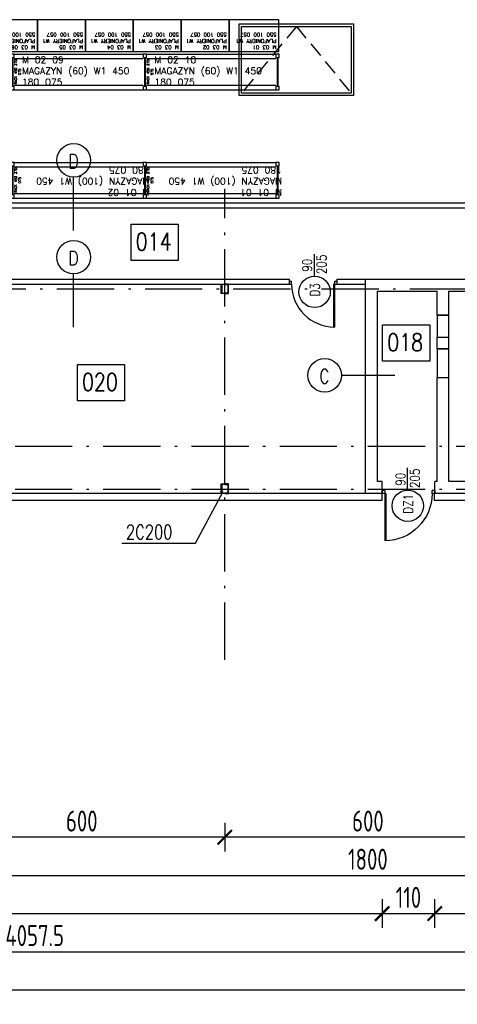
# Model space of a CAD drawing. Extents: x 153948 to 285449, y -89387 to -60195.
# Tile 7 of 101: x 250690 to 251608, y -86759 to -84696. Entities that reach past the tile are written whole.
import ezdxf
from ezdxf.enums import TextEntityAlignment as Align

# ---------------------------------------------------------------- set-up
doc = ezdxf.new("R2010")
doc.units = 0
doc.header["$LTSCALE"] = 100
doc.header["$MEASUREMENT"] = 0
doc.header["$PDMODE"] = 1
doc.linetypes.add('ACAD_ISO10W100', pattern=[18.5, 12, -3, 0.5, -3])
doc.linetypes.add('HIDDEN2', pattern=[4.7625, 3.175, -1.5875])
doc.layers.get('0').update_dxf_attribs({"linetype": 'CONTINUOUS'})
doc.layers.get('DEFPOINTS').update_dxf_attribs({"linetype": 'CONTINUOUS'})
for name, color, linetype in [('1', 2, 'CONTINUOUS'), ('ALUMINIUM', 5, 'CONTINUOUS'), ('CEGLA', 4, 'CONTINUOUS'), ('DRZWI', 5, 'CONTINUOUS'), ('K-STA', 2, 'CONTINUOUS'), ('OKNA', 5, 'CONTINUOUS'), ('OPIS-POM', 2, 'CONTINUOUS'), ('OSIE', 8, 'ACAD_ISO10W100'), ('PANELE', 3, 'CONTINUOUS'), ('R-----OP', 2, 'CONTINUOUS'), ('rak550', 6, 'CONTINUOUS'), ('RS Minimasa VBA', 7, 'CONTINUOUS'), ('RS REGAŁY', 7, 'CONTINUOUS'), ('SCIANY-GK', 11, 'CONTINUOUS'), ('TEXT', 11, 'CONTINUOUS'), ('WYMIARY', 1, 'CONTINUOUS'), ('ŚWIETLIK', 2, 'CONTINUOUS')]:
    doc.layers.add(name, color=color, linetype=linetype)
doc.styles.add('DYBY-NORMALNY-0-8-N', font='ROMANS.SHX', dxfattribs={"width": 0.8})
doc.styles.get("Standard").update_dxf_attribs({"font": 'txt.shx'})
doc.styles.add('STYLE2', font='isocp.shx', dxfattribs={"width": 0.8})
doc.styles.add('TXT3', font='SIMPLEX.SHX', dxfattribs={"width": 0.75, "height": 40})
doc.dimstyles.new('KRESKI_100', dxfattribs={"dimscale": 20, "dimtxt": 2.2, "dimasz": 1.5, "dimexe": 1.5, "dimexo": 1.5, "dimgap": 0.6, "dimtad": 1, "dimdec": 1, "dimrnd": 0.5, "dimdsep": 46, "dimtxsty": 'STYLE2', "dimblk1": 'ARCHTICK', "dimblk2": 'ARCHTICK', "dimsah": 1, "dimcen": 2.5, "dimdle": 1.5, "dimclrd": 10, "dimclre": 10, "dimclrt": 15, "dimadec": 0, "dimazin": 0, "dimtfac": 1, "dimtdec": 1, "dimtmove": 1, "dimatfit": 3, "dimldrblk": 'ARCHTICK', "dimfxl": 1.5, "dimfxlon": 1, "dimtolj": 1, "dimtzin": 0, "dimarcsym": 0})

# ---------------------------------------------------------------- blocks, each defined once
blk = doc.blocks.new('SC200X2')
at = {"layer": '1'}
for points in [[(-10, 7.5), (-10, 0), (-9.7, 0, 0.391021), (-9.1, 0.6), (-8.7, 5.6, -0.391021), (-7.6, 6.6), (7.6, 6.6, -0.391021), (8.7, 5.6), (9.1, 0.6, 0.391021), (9.7, 0), (10, 0), (10, 7.5)], [(-10, -7.5), (-10, 0), (-9.7, 0, -0.391021), (-9.1, -0.6), (-8.7, -5.6, 0.391021), (-7.6, -6.6), (7.6, -6.6, 0.391021), (8.7, -5.6), (9.1, -0.6, -0.391021), (9.7, 0), (10, 0), (10, -7.5)]]:
    blk.add_lwpolyline(points, format="xyb", close=True, dxfattribs=at)
blk = doc.blocks.new('D100')
at = {"layer": 'ALUMINIUM'}
for p, q in [((0, 0), (0, -6)), ((0, 0), (5, 0)), ((5, -6), (5, 0)), ((95, 0), (100, 0)), ((95, 0), (95, -6)), ((100, 0), (100, -6)), ((0, -6), (5, -6)), ((93, -6), (93, -95.9)), ((95, -6), (93, -6)), ((95, -6), (95, -96)), ((95, -6), (100, -6))]:
    blk.add_line(p, q, dxfattribs=at)
blk.add_arc((95, -6), 90, 180, 270, dxfattribs=at)
blk = doc.blocks.new('D110')
at = {"layer": 'ALUMINIUM'}
for p, q in [((0, 0), (5.5, 0)), ((0, 0), (0, -6.6)), ((5.5, -6.6), (5.5, 0)), ((104.5, 0), (104.5, -6.6)), ((104.5, 0), (110, 0)), ((110, 0), (110, -6.6)), ((0, -6.6), (5.5, -6.6)), ((104.5, -6.6), (102.3, -6.6)), ((102.3, -6.6), (102.3, -105.5)), ((104.5, -6.6), (110, -6.6)), ((104.5, -6.6), (104.5, -105.6))]:
    blk.add_line(p, q, dxfattribs=at)
blk.add_arc((104.5, -6.6), 99, 180, 270, dxfattribs=at)
blk = doc.blocks.new('_ARCHTICK')
at = {"color": 0, "linetype": 'ByBlock', "const_width": 0.15}
blk.add_lwpolyline([(-0.5, -0.5), (0.5, 0.5)], dxfattribs=at)
blk = doc.blocks.new('*D20')
at = {"layer": 'DEFPOINTS', "color": 0, "ltscale": 0.1, "transparency": 16777216}
for p in [(248692.9, -85703), (260307.9, -85703), (260307.9, -86729)]:
    blk.add_point(p, dxfattribs=at)
at = {"layer": 'WYMIARY', "color": 10, "lineweight": -2, "ltscale": 0.1, "transparency": 16777216}
for p, q in [((248692.9, -86699), (248692.9, -86759)), ((260307.9, -86699), (260307.9, -86759)), ((248662.9, -86729), (260337.9, -86729))]:
    blk.add_line(p, q, dxfattribs=at)
at = {"layer": 'WYMIARY', "color": 10, "lineweight": -2, "ltscale": 0.1, "transparency": 16777216, "xscale": 30, "yscale": 30, "zscale": 30, "rotation": 180}
blk.add_blockref('_ARCHTICK', (248692.9, -86729), dxfattribs=at)
at = {"layer": 'WYMIARY', "color": 10, "lineweight": -2, "ltscale": 0.1, "transparency": 16777216, "xscale": 30, "yscale": 30, "zscale": 30}
blk.add_blockref('_ARCHTICK', (260307.9, -86729), dxfattribs=at)
at = {"layer": 'WYMIARY', "color": 15, "ltscale": 0.1, "transparency": 16777216, "insert": (254500.4, -86695), "char_height": 44, "attachment_point": 5, "style": 'STYLE2'}
blk.add_mtext('\\A1;11615', dxfattribs=at)
blk = doc.blocks.new('*D21')
at = {"layer": 'DEFPOINTS', "color": 0, "ltscale": 0.1, "transparency": 16777216}
for p in [(248692.9, -85703), (252750.4, -86569), (252750.4, -86649)]:
    blk.add_point(p, dxfattribs=at)
at = {"layer": 'WYMIARY', "color": 10, "lineweight": -2, "ltscale": 0.1, "transparency": 16777216}
for p, q in [((248692.9, -86619), (248692.9, -86679)), ((252750.4, -86619), (252750.4, -86679)), ((248662.9, -86649), (252780.4, -86649))]:
    blk.add_line(p, q, dxfattribs=at)
at = {"layer": 'WYMIARY', "color": 10, "lineweight": -2, "ltscale": 0.1, "transparency": 16777216, "xscale": 30, "yscale": 30, "zscale": 30, "rotation": 180}
blk.add_blockref('_ARCHTICK', (248692.9, -86649), dxfattribs=at)
at = {"layer": 'WYMIARY', "color": 10, "lineweight": -2, "ltscale": 0.1, "transparency": 16777216, "xscale": 30, "yscale": 30, "zscale": 30}
blk.add_blockref('_ARCHTICK', (252750.4, -86649), dxfattribs=at)
at = {"layer": 'WYMIARY', "color": 15, "ltscale": 0.1, "transparency": 16777216, "insert": (250721.7, -86615), "char_height": 44, "attachment_point": 5, "style": 'STYLE2'}
blk.add_mtext('\\A1;4057.5', dxfattribs=at)
blk = doc.blocks.new('*D34')
at = {"layer": 'DEFPOINTS', "color": 0, "ltscale": 0.1, "transparency": 16777216}
for p in [(248692.9, -85703), (251450.4, -86489), (251450.4, -86569)]:
    blk.add_point(p, dxfattribs=at)
at = {"layer": 'WYMIARY', "color": 10, "lineweight": -2, "ltscale": 0.1, "transparency": 16777216}
for p, q in [((248692.9, -86539), (248692.9, -86599)), ((251450.4, -86539), (251450.4, -86599)), ((248662.9, -86569), (251480.4, -86569))]:
    blk.add_line(p, q, dxfattribs=at)
at = {"layer": 'WYMIARY', "color": 10, "lineweight": -2, "ltscale": 0.1, "transparency": 16777216, "xscale": 30, "yscale": 30, "zscale": 30, "rotation": 180}
blk.add_blockref('_ARCHTICK', (248692.9, -86569), dxfattribs=at)
at = {"layer": 'WYMIARY', "color": 10, "lineweight": -2, "ltscale": 0.1, "transparency": 16777216, "xscale": 30, "yscale": 30, "zscale": 30}
blk.add_blockref('_ARCHTICK', (251450.4, -86569), dxfattribs=at)
at = {"layer": 'WYMIARY', "color": 15, "ltscale": 0.1, "transparency": 16777216, "insert": (250071.7, -86535), "char_height": 44, "attachment_point": 5, "style": 'STYLE2'}
blk.add_mtext('\\A1;2757.5', dxfattribs=at)
blk = doc.blocks.new('*D35')
at = {"layer": 'DEFPOINTS', "color": 0, "ltscale": 0.1, "transparency": 16777216}
for p in [(251450.4, -86489), (251560.4, -86489), (251560.4, -86569)]:
    blk.add_point(p, dxfattribs=at)
at = {"layer": 'WYMIARY', "color": 10, "lineweight": -2, "ltscale": 0.1, "transparency": 16777216}
for p, q in [((251450.4, -86539), (251450.4, -86599)), ((251560.4, -86539), (251560.4, -86599)), ((251420.4, -86569), (251590.4, -86569))]:
    blk.add_line(p, q, dxfattribs=at)
at = {"layer": 'WYMIARY', "color": 10, "lineweight": -2, "ltscale": 0.1, "transparency": 16777216, "xscale": 30, "yscale": 30, "zscale": 30, "rotation": 180}
blk.add_blockref('_ARCHTICK', (251450.4, -86569), dxfattribs=at)
at = {"layer": 'WYMIARY', "color": 10, "lineweight": -2, "ltscale": 0.1, "transparency": 16777216, "xscale": 30, "yscale": 30, "zscale": 30}
blk.add_blockref('_ARCHTICK', (251560.4, -86569), dxfattribs=at)
at = {"layer": 'WYMIARY', "color": 15, "ltscale": 0.1, "transparency": 16777216, "insert": (251505.4, -86535), "char_height": 44, "attachment_point": 5, "style": 'STYLE2'}
blk.add_mtext('\\A1;110', dxfattribs=at)
blk = doc.blocks.new('*D36')
at = {"layer": 'DEFPOINTS', "color": 0, "ltscale": 0.1, "transparency": 16777216}
for p in [(251560.4, -85703), (252180.4, -86489), (252180.4, -86569)]:
    blk.add_point(p, dxfattribs=at)
at = {"layer": 'WYMIARY', "color": 10, "lineweight": -2, "ltscale": 0.1, "transparency": 16777216}
for p, q in [((251560.4, -86539), (251560.4, -86599)), ((252180.4, -86539), (252180.4, -86599)), ((251530.4, -86569), (252210.4, -86569))]:
    blk.add_line(p, q, dxfattribs=at)
at = {"layer": 'WYMIARY', "color": 10, "lineweight": -2, "ltscale": 0.1, "transparency": 16777216, "xscale": 30, "yscale": 30, "zscale": 30, "rotation": 180}
blk.add_blockref('_ARCHTICK', (251560.4, -86569), dxfattribs=at)
at = {"layer": 'WYMIARY', "color": 10, "lineweight": -2, "ltscale": 0.1, "transparency": 16777216, "xscale": 30, "yscale": 30, "zscale": 30}
blk.add_blockref('_ARCHTICK', (252180.4, -86569), dxfattribs=at)
at = {"layer": 'WYMIARY', "color": 15, "ltscale": 0.1, "transparency": 16777216, "insert": (251870.4, -86535), "char_height": 44, "attachment_point": 5, "style": 'STYLE2'}
blk.add_mtext('\\A1;620', dxfattribs=at)
blk = doc.blocks.new('*D43')
at = {"layer": 'DEFPOINTS', "color": 0, "ltscale": 0.1, "transparency": 16777216}
for p in [(250520.4, -86409), (252320.4, -86409), (252320.4, -86489)]:
    blk.add_point(p, dxfattribs=at)
at = {"layer": 'WYMIARY', "color": 10, "lineweight": -2, "ltscale": 0.1, "transparency": 16777216}
for p, q in [((250520.4, -86459), (250520.4, -86519)), ((252320.4, -86459), (252320.4, -86519)), ((250490.4, -86489), (252350.4, -86489))]:
    blk.add_line(p, q, dxfattribs=at)
at = {"layer": 'WYMIARY', "color": 10, "lineweight": -2, "ltscale": 0.1, "transparency": 16777216, "xscale": 30, "yscale": 30, "zscale": 30, "rotation": 180}
blk.add_blockref('_ARCHTICK', (250520.4, -86489), dxfattribs=at)
at = {"layer": 'WYMIARY', "color": 10, "lineweight": -2, "ltscale": 0.1, "transparency": 16777216, "xscale": 30, "yscale": 30, "zscale": 30}
blk.add_blockref('_ARCHTICK', (252320.4, -86489), dxfattribs=at)
at = {"layer": 'WYMIARY', "color": 15, "ltscale": 0.1, "transparency": 16777216, "insert": (251420.4, -86455), "char_height": 44, "attachment_point": 5, "style": 'STYLE2'}
blk.add_mtext('\\A1;1800', dxfattribs=at)
blk = doc.blocks.new('*D65')
at = {"layer": 'DEFPOINTS', "color": 0, "ltscale": 0.1, "transparency": 16777216}
for p in [(251120.4, -86329), (251720.4, -86329), (251120.4, -86409)]:
    blk.add_point(p, dxfattribs=at)
at = {"layer": 'WYMIARY', "color": 10, "lineweight": -2, "ltscale": 0.1, "transparency": 16777216}
for p, q in [((251120.4, -86379), (251120.4, -86439)), ((251720.4, -86379), (251720.4, -86439)), ((251750.4, -86409), (251090.4, -86409))]:
    blk.add_line(p, q, dxfattribs=at)
at = {"layer": 'WYMIARY', "color": 10, "lineweight": -2, "ltscale": 0.1, "transparency": 16777216, "xscale": 30, "yscale": 30, "zscale": 30, "rotation": 180}
blk.add_blockref('_ARCHTICK', (251120.4, -86409), dxfattribs=at)
at = {"layer": 'WYMIARY', "color": 10, "lineweight": -2, "ltscale": 0.1, "transparency": 16777216, "xscale": 30, "yscale": 30, "zscale": 30}
blk.add_blockref('_ARCHTICK', (251720.4, -86409), dxfattribs=at)
at = {"layer": 'WYMIARY', "color": 15, "ltscale": 0.1, "transparency": 16777216, "insert": (251420.4, -86375), "char_height": 44, "attachment_point": 5, "style": 'STYLE2'}
blk.add_mtext('\\A1;600', dxfattribs=at)
blk = doc.blocks.new('*D66')
at = {"layer": 'DEFPOINTS', "color": 0, "ltscale": 0.1, "transparency": 16777216}
for p in [(251120.4, -86036.8), (250520.4, -86329), (250520.4, -86409)]:
    blk.add_point(p, dxfattribs=at)
at = {"layer": 'WYMIARY', "color": 10, "lineweight": -2, "ltscale": 0.1, "transparency": 16777216}
for p, q in [((250520.4, -86379), (250520.4, -86439)), ((251120.4, -86379), (251120.4, -86439)), ((251150.4, -86409), (250490.4, -86409))]:
    blk.add_line(p, q, dxfattribs=at)
at = {"layer": 'WYMIARY', "color": 10, "lineweight": -2, "ltscale": 0.1, "transparency": 16777216, "xscale": 30, "yscale": 30, "zscale": 30, "rotation": 180}
blk.add_blockref('_ARCHTICK', (250520.4, -86409), dxfattribs=at)
at = {"layer": 'WYMIARY', "color": 10, "lineweight": -2, "ltscale": 0.1, "transparency": 16777216, "xscale": 30, "yscale": 30, "zscale": 30}
blk.add_blockref('_ARCHTICK', (251120.4, -86409), dxfattribs=at)
at = {"layer": 'WYMIARY', "color": 15, "ltscale": 0.1, "transparency": 16777216, "insert": (250820.4, -86375), "char_height": 44, "attachment_point": 5, "style": 'STYLE2'}
blk.add_mtext('\\A1;600', dxfattribs=at)
blk = doc.blocks.new('NOGA RACK 450 007 075')
at = {"color": 1}
for p, q in [((2.8, 68), (2.8, 7)), ((4.2, 68), (4.2, 7))]:
    blk.add_line(p, q, dxfattribs=at)
for points in [[(0, 68), (7, 68), (7, 75), (0, 75)], [(0, 0), (7, 0), (7, 7), (0, 7)]]:
    blk.add_lwpolyline(points, close=True, dxfattribs=at)
blk = doc.blocks.new('RACK 450 270 075')
at = {"color": 1}
for p, q in [((2.75, 68), (2.75, 7)), ((4.25, 68), (4.25, 7)), ((7, 75), (277.8, 75)), ((7, 65.5), (277.8, 65.5)), ((7, 9.5), (277.8, 9.5)), ((7, 0), (277.8, 0))]:
    blk.add_line(p, q, dxfattribs=at)
for points in [[(0, 68), (7, 68), (7, 75), (0, 75)], [(0, 0), (7, 0), (7, 7), (0, 7)]]:
    blk.add_lwpolyline(points, close=True, dxfattribs=at)
at = {"color": 1, "insert": (14.25, 37.5), "char_height": 5, "width": 61, "attachment_point": 5, "rotation": 90}
blk.add_mtext('RACK 450 270 075', dxfattribs=at)

msp = doc.modelspace()

# ---------------------------------------------------------------- linework, layer by layer
at = {"layer": 'CEGLA', "ltscale": 0.1}
for p, q in [((251415.4, -85688.55), (251415.4, -85239.55)), ((251415.4, -85239.55), (252120.4, -85239.55)), ((251440.4, -85663.55), (251440.4, -85264.55)), ((251440.4, -85264.55), (251565.4, -85264.55)), ((251565.4, -85314.55), (251565.4, -85264.55)), ((251590.4, -85264.55), (252095.4, -85264.55)), ((251590.4, -85314.55), (251590.4, -85264.55)), ((251565.4, -85314.55), (251590.4, -85314.55)), ((251565.4, -85360.55), (251590.4, -85360.55)), ((251565.4, -85385.55), (251565.4, -85360.55)), ((251590.4, -85385.55), (251590.4, -85360.55)), ((251565.4, -85385.55), (251590.4, -85385.55)), ((251565.4, -85663.55), (251565.4, -85445.55)), ((251565.4, -85445.55), (251590.4, -85445.55)), ((251590.4, -85663.55), (251590.4, -85445.55)), ((251450.4, -85688.55), (251450.4, -85663.55)), ((251560.43, -85688.55), (251560.43, -85663.55))]:
    msp.add_line(p, q, dxfattribs=at)
at = {"layer": 'CEGLA', "ltscale": 0.5}
for p, q in [((251450.4, -85663.55), (251440.4, -85663.55)), ((251565.4, -85663.55), (251560.43, -85663.55)), ((252095.4, -85663.55), (251590.4, -85663.55))]:
    msp.add_line(p, q, dxfattribs=at)
at = {"layer": 'OKNA', "ltscale": 0.1}
for points in [[(251590.4, -85314.55), (251565.4, -85314.55), (251565.4, -85360.55), (251590.4, -85360.55)], [(251590.4, -85385.55), (251565.4, -85385.55), (251565.4, -85445.55), (251590.4, -85445.55)]]:
    msp.add_lwpolyline(points, close=True, dxfattribs=at)
at = {"layer": 'OPIS-POM'}
for points in [[(250923.83, -85123.91), (251022.5, -85123.91), (251022.5, -85200.23), (250923.83, -85200.23)], [(251451.34, -85334.77), (251550.01, -85334.77), (251550.01, -85411.09), (251451.34, -85411.09)], [(250811.23, -85417.94), (250909.9, -85417.94), (250909.9, -85494.25), (250811.23, -85494.25)]]:
    msp.add_lwpolyline(points, close=True, dxfattribs=at)
at = {"layer": 'OSIE', "ltscale": 0.1}
for p, q in [((251120.4, -86036.78), (251120.4, -85049.97)), ((248363.17, -85259.55), (263229.19, -85259.55)), ((247720.4, -85589.55), (263229.19, -85589.55)), ((247720.4, -85679.55), (263229.19, -85679.55))]:
    msp.add_line(p, q, dxfattribs=at)
at = {"layer": 'PANELE', "ltscale": 0.5}
for p, q in [((251450.4, -85688.55), (248733.4, -85688.55)), ((252180.4, -85688.55), (251560.4, -85688.55)), ((251450.4, -85703.05), (248692.9, -85703.05)), ((252180.4, -85703.05), (251560.4, -85703.05))]:
    msp.add_line(p, q, dxfattribs=at)
at = {"layer": 'PANELE', "ltscale": 0.1}
for p, q in [((251450.4, -85703.05), (251450.4, -85688.55)), ((251560.4, -85703.05), (251560.4, -85688.55))]:
    msp.add_line(p, q, dxfattribs=at)
at = {"layer": 'R-----OP'}
for p, q in [((250803.05, -85137.06), (250803.05, -85025.32)), ((250803.05, -85340.12), (250803.05, -85228.39)), ((251476.59, -85441.34), (251364.85, -85441.34))]:
    msp.add_line(p, q, dxfattribs=at)
for points in [[(251308.13, -85233.5), (251308.13, -85186.65)], [(251503.65, -85681.86), (251503.65, -85635.01)]]:
    msp.add_lwpolyline(points, dxfattribs=at)
for centre, radius in [((250803.44, -84990.15), 35.19), ((250803.44, -85193.21), 35.19), ((251308.61, -85265.94), 33), ((251329.67, -85440.95), 35.19), ((251504.13, -85714.3), 33)]:
    msp.add_circle(centre, radius, dxfattribs=at)
at = {"layer": 'rak550', "lineweight": -3}
for points in [[(250627.3, -84762.55), (250727.7, -84762.55), (250727.7, -84695.55), (250627.3, -84695.55)], [(250727.7, -84762.55), (250828.1, -84762.55), (250828.1, -84695.55), (250727.7, -84695.55)], [(250828.1, -84762.55), (250928.5, -84762.55), (250928.5, -84695.55), (250828.1, -84695.55)], [(250928.5, -84762.55), (251028.9, -84762.55), (251028.9, -84695.55), (250928.5, -84695.55)], [(251028.9, -84762.55), (251129.3, -84762.55), (251129.3, -84695.55), (251028.9, -84695.55)], [(251129.3, -84762.55), (251233.7, -84762.55), (251233.7, -84695.55), (251129.3, -84695.55)]]:
    msp.add_lwpolyline(points, close=True, dxfattribs=at)
at = {"layer": 'SCIANY-GK', "ltscale": 0.1}
for p, q in [((248722.4, -85079.55), (252493.33, -85079.55)), ((248722.4, -85089.55), (252483.38, -85089.55)), ((250170.4, -85239.55), (251255.4, -85239.55)), ((251255.4, -85239.55), (251255.4, -85249.55)), ((251355.4, -85239.55), (251355.4, -85249.55)), ((251355.4, -85239.55), (251415.4, -85239.55)), ((250410.45, -85249.55), (251255.4, -85249.55)), ((251355.4, -85249.55), (251415.4, -85249.55))]:
    msp.add_line(p, q, dxfattribs=at)
at = {"layer": 'TEXT'}
for p, q in [((251058.55, -85792.74), (251116.65, -85684.55)), ((250904.73, -85792.74), (251058.55, -85792.74))]:
    msp.add_line(p, q, dxfattribs=at)
at = {"layer": 'ŚWIETLIK', "linetype": 'HIDDEN2', "ltscale": 0.1}
for q in [(251155.4, -84849.55), (251385.4, -84849.55)]:
    msp.add_line((251270.4, -84709.55), q, dxfattribs=at)
at = {"layer": 'ŚWIETLIK'}
for points in [[(251150.4, -84704.55), (251390.4, -84704.55), (251390.4, -84854.55), (251150.4, -84854.55)], [(251155.4, -84709.55), (251385.4, -84709.55), (251385.4, -84849.55), (251155.4, -84849.55)]]:
    msp.add_lwpolyline(points, close=True, dxfattribs=at)

# ---------------------------------------------------------------- block references
at = {"layer": 'ALUMINIUM', "ltscale": 0.1, "xscale": -1}
msp.add_blockref('D110', (251560.43, -85681.99), dxfattribs=at)
at = {"layer": 'DRZWI', "ltscale": 0.12}
msp.add_blockref('D100', (251255.38, -85243.59), dxfattribs=at)
at = {"layer": 'K-STA', "ltscale": 0.5, "rotation": 270}
for p in [(251120.4, -85259.55), (251120.4, -85678.55)]:
    msp.add_blockref('SC200X2', p, dxfattribs=at)
at = {"layer": 'RS REGAŁY'}
for name, p in [('RACK 450 270 075', (250671.6, -84842.55)), ('RACK 450 270 075', (250949.4, -84842.55)), ('NOGA RACK 450 007 075', (251227.2, -84842.55)), ('RACK 450 270 075', (250671.6, -85069.55)), ('RACK 450 270 075', (250949.4, -85069.55)), ('NOGA RACK 450 007 075', (251227.2, -85069.55))]:
    msp.add_blockref(name, p, dxfattribs=at)

# ---------------------------------------------------------------- texts
at = {"layer": 'OPIS-POM', "style": 'DYBY-NORMALNY-0-8-N', "width": 0.8}
for s, p in [('014', (250971.03, -85160.73)), ('018', (251498.55, -85371.59)), ('020', (250858.43, -85454.75))]:
    msp.add_text(s, height=36.562, dxfattribs=at).set_placement(p, align=Align.MIDDLE)
at = {"layer": 'R-----OP', "style": 'DYBY-NORMALNY-0-8-N', "width": 0.8}
for s, p in [('D', (250803.04, -84992.26)), ('D', (250803.04, -85195.32)), ('C', (251329.27, -85443.06))]:
    msp.add_text(s, height=30, dxfattribs=at).set_placement(p, align=Align.MIDDLE)
at = {"layer": 'R-----OP', "color": 2, "style": 'DYBY-NORMALNY-0-8-N', "width": 0.8}
for s, p in [('90', (251293.13, -85210.28)), ('205', (251323.35, -85208.44)), ('90', (251488.65, -85658.63)), ('205', (251518.87, -85656.8))]:
    msp.add_text(s, height=20, rotation=90, dxfattribs=at).set_placement(p, align=Align.MIDDLE)
for s, p in [('D3', (251309.28, -85261.73)), ('DZ1', (251504.8, -85710.08))]:
    msp.add_text(s, height=20, rotation=90, dxfattribs=at).set_placement(p, align=Align.MIDDLE_CENTER)
at = {"layer": 'RS Minimasa VBA', "attachment_point": 1, "rotation": 180}
for s, insert, char_height, width in [('M 03 06^M^JPLAFONIERY W1 550 100 057', (250722.7, -84757.55), 8, 95.4), ('M 03 05^M^JPLAFONIERY W1 550 100 057', (250823.1, -84757.55), 8, 95.4), ('M 03 04^M^JPLAFONIERY W1 550 100 057', (250923.5, -84757.55), 8, 95.4), ('M 03 03^M^JPLAFONIERY W1 550 100 057', (251023.9, -84757.55), 8, 95.4), ('M 03 02^M^JPLAFONIERY W1 550 100 057', (251124.3, -84757.55), 8, 95.4), ('M 03 01^M^JPLAFONIERY W1 550 100 057', (251228.7, -84757.55), 8, 99.4), ('M 01 02^M^JMAGAZYN (100) W1 450 180 075', (250962.1, -85064.55), 14, 272.8), ('M 01 01^M^JMAGAZYN (100) W1 450 180 075', (251239.9, -85064.55), 14, 272.8)]:
    msp.add_mtext(s, dxfattribs=dict(at, insert=insert, char_height=char_height, width=width))
at = {"layer": 'RS Minimasa VBA', "char_height": 14, "width": 272.8, "attachment_point": 1}
for s, insert in [('M 02 09^M^JMAGAZYN (60) W1 450 180 075', (250695.1, -84772.55)), ('M 02 10^M^JMAGAZYN (60) W1 450 180 075', (250972.9, -84772.55))]:
    msp.add_mtext(s, dxfattribs=dict(at, insert=insert))
at = {"layer": 'TEXT', "style": 'TXT3', "width": 0.75}
msp.add_text('2C200', height=30, dxfattribs=at).set_placement((250913.02, -85784.45))

# ---------------------------------------------------------------- dimensions: what is measured, and where the dimension line sits
at = {"layer": 'WYMIARY', "ltscale": 0.1}
for base, p1, p2, picture, middle in [((260307.9, -86729.04), (248692.9, -85703.05), (260307.9, -85703.05), '*D20', (254500.4, -86695.04)), ((252750.4, -86649.04), (248692.9, -85703.05), (252750.4, -86569.04), '*D21', (250721.65, -86615.04)), ((251450.4, -86569.04), (248692.9, -85703.05), (251450.4, -86489.04), '*D34', (250071.65, -86535.04)), ((252180.4, -86569.04), (251560.4, -85703.05), (252180.4, -86489.04), '*D36', (251870.4, -86535.04)), ((250520.4, -86409.04), (251120.4, -86036.78), (250520.4, -86329.04), '*D66', (250820.4, -86375.04)), ((251120.4, -86409.04), (251720.4, -86329.04), (251120.4, -86329.04), '*D65', (251420.4, -86375.04)), ((252320.4, -86489.04), (250520.4, -86409.04), (252320.4, -86409.04), '*D43', (251420.4, -86455.04)), ((251560.4, -86569.04), (251450.4, -86489.04), (251560.4, -86489.04), '*D35', (251505.4, -86535.04))]:
    dim = msp.add_linear_dim(base=base, p1=p1, p2=p2, dimstyle='KRESKI_100', dxfattribs=at)
    dim.commit()
    dim.dimension.update_dxf_attribs({"geometry": picture, "text_midpoint": middle})

doc.saveas('drawing.dxf')
